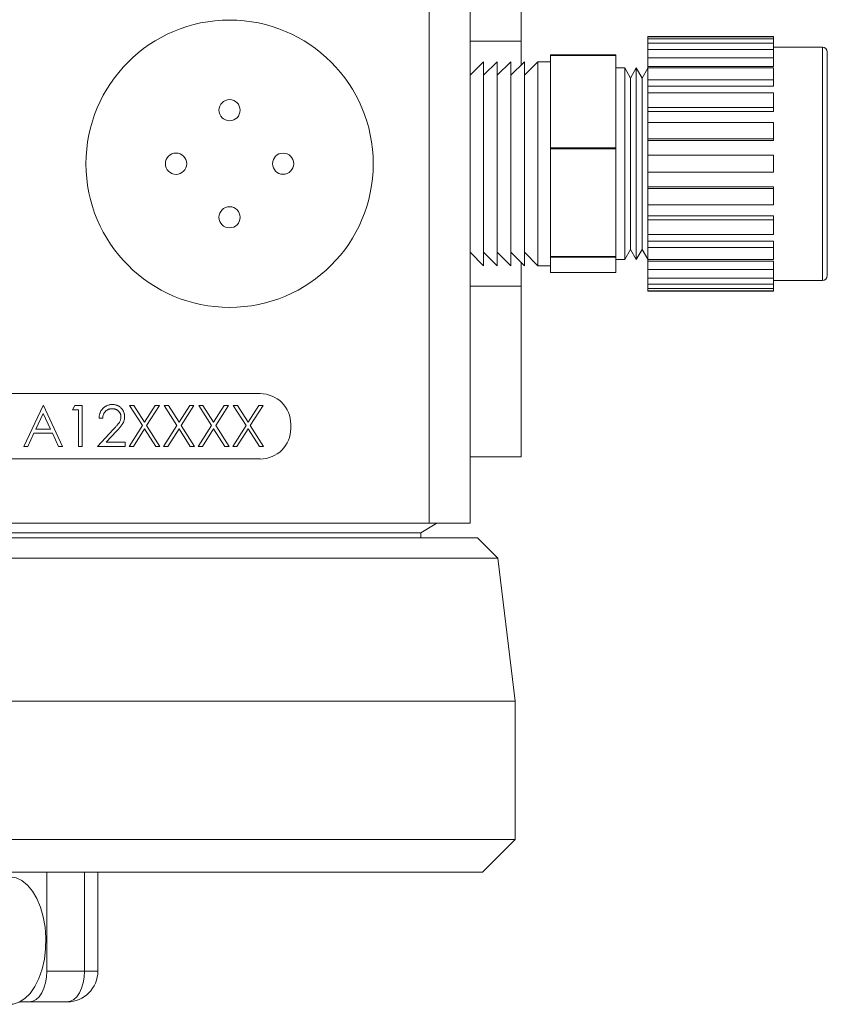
# Model space of a CAD drawing. Header units: inches. Extents: x 0.56 to 7.75, y 1.12 to 10.26.
# Tile 3 of 14: x 1.86 to 3.1, y 4.18 to 5.69. Entities that reach past the tile are written whole.
import ezdxf

# ---------------------------------------------------------------- set-up
doc = ezdxf.new("R2010")
doc.units = ezdxf.units.IN
doc.header["$MEASUREMENT"] = 0

msp = doc.modelspace()

# ---------------------------------------------------------------- linework, layer by layer
at = {"color": 7, "linetype": 'Continuous', "lineweight": 15}
for p, q in [((2.4865, 4.9184), (2.4865, 6.0194)), ((2.549, 6.0194), (2.549, 4.9184)), ((2.6275, 5.6564), (2.6275, 5.9176)), ((2.6275, 5.6564), (2.549, 5.6564)), ((2.6275, 5.6204), (2.6275, 5.6564)), ((3.0137, 5.6639), (2.8212, 5.6639)), ((2.8212, 5.6634), (2.8212, 5.6639)), ((2.8212, 5.6634), (3.0137, 5.6634)), ((2.8212, 5.6602), (2.8212, 5.6634)), ((3.0137, 5.6602), (2.8212, 5.6602)), ((2.8212, 5.6535), (2.8212, 5.6602)), ((3.0137, 5.6639), (3.0137, 5.6634)), ((3.0137, 5.6602), (3.0137, 5.6634)), ((3.0137, 5.6602), (3.0137, 5.6535)), ((2.8212, 5.6535), (3.0137, 5.6535)), ((2.8212, 5.6439), (2.8212, 5.6535)), ((3.0137, 5.6439), (2.8212, 5.6439)), ((2.8212, 5.631), (2.8212, 5.6439)), ((3.0137, 5.6439), (3.0137, 5.6535)), ((3.0887, 5.6476), (3.0137, 5.6476)), ((3.0137, 5.6439), (3.0137, 5.631)), ((3.0962, 5.6401), (3.0962, 5.4035)), ((2.5698, 5.6251), (2.549, 5.6043)), ((2.5906, 5.6251), (2.5698, 5.6043)), ((2.5698, 5.4092), (2.5698, 5.6251)), ((2.6114, 5.6251), (2.5906, 5.6043)), ((2.5906, 5.4092), (2.5906, 5.6251)), ((2.6322, 5.6251), (2.6114, 5.6043)), ((2.6114, 5.4092), (2.6114, 5.6251)), ((2.6531, 5.6251), (2.6322, 5.6043)), ((2.6322, 5.4092), (2.6322, 5.6251)), ((2.6725, 5.6251), (2.6531, 5.6251)), ((2.6531, 5.4092), (2.6531, 5.6251)), ((2.6725, 5.6355), (2.7725, 5.6355)), ((2.6725, 5.6349), (2.6725, 5.6355)), ((2.6725, 5.6349), (2.7725, 5.6349)), ((2.6725, 5.5641), (2.6725, 5.6349)), ((2.7725, 5.6349), (2.7725, 5.6355)), ((2.7725, 5.6349), (2.7725, 5.4932)), ((2.8212, 5.631), (3.0137, 5.631)), ((2.8212, 5.618), (2.8212, 5.631)), ((3.0137, 5.618), (3.0137, 5.631)), ((2.7859, 5.6156), (2.7725, 5.6156)), ((2.7948, 5.6001), (2.7859, 5.6156)), ((2.7859, 5.4128), (2.7859, 5.6156)), ((2.8037, 5.6156), (2.7948, 5.6001)), ((2.8127, 5.6001), (2.8037, 5.6156)), ((2.8037, 5.4128), (2.8037, 5.6156)), ((2.8212, 5.615), (2.8127, 5.6001)), ((2.8212, 5.618), (3.0137, 5.618)), ((2.8212, 5.6155), (2.8212, 5.618)), ((3.0137, 5.6158), (2.8212, 5.6158)), ((2.8212, 5.5974), (2.8212, 5.6158)), ((3.0137, 5.6158), (3.0137, 5.5974)), ((2.7948, 5.4187), (2.7948, 5.6001)), ((2.8127, 5.4187), (2.8127, 5.6001)), ((2.8212, 5.5974), (3.0137, 5.5974)), ((2.8212, 5.5875), (2.8212, 5.5974)), ((3.0137, 5.5875), (3.0137, 5.5974)), ((2.8212, 5.5875), (3.0137, 5.5875)), ((2.8212, 5.5782), (2.8212, 5.5875)), ((2.6725, 5.4932), (2.6725, 5.5641)), ((3.0137, 5.5776), (2.8212, 5.5776)), ((2.8212, 5.555), (2.8212, 5.5776)), ((3.0137, 5.5776), (3.0137, 5.555)), ((2.8212, 5.555), (3.0137, 5.555)), ((2.8212, 5.5488), (2.8212, 5.555)), ((3.0137, 5.5488), (3.0137, 5.555)), ((2.8212, 5.5488), (3.0137, 5.5488)), ((2.8212, 5.5316), (2.8212, 5.5488)), ((3.0137, 5.532), (2.8212, 5.532)), ((2.8212, 5.5068), (2.8212, 5.532)), ((3.0137, 5.532), (3.0137, 5.5068)), ((2.8212, 5.5068), (3.0137, 5.5068)), ((2.8212, 5.5047), (2.8212, 5.5068)), ((2.8212, 5.5047), (3.0137, 5.5047)), ((2.8212, 5.4817), (2.8212, 5.5047)), ((3.0137, 5.5047), (3.0137, 5.5068)), ((2.7725, 5.4932), (2.6725, 5.4932)), ((2.6725, 5.4918), (2.6725, 5.4932)), ((2.6725, 5.4918), (2.7725, 5.4918)), ((2.6725, 5.4092), (2.6725, 5.4918)), ((2.7725, 5.4918), (2.7725, 5.4932)), ((2.7725, 5.4918), (2.7725, 5.3266)), ((3.0137, 5.482), (2.8212, 5.482)), ((2.8212, 5.456), (2.8212, 5.482)), ((3.0137, 5.482), (3.0137, 5.456)), ((2.8212, 5.456), (3.0137, 5.456)), ((2.8212, 5.4334), (2.8212, 5.4557)), ((2.8212, 5.4334), (3.0137, 5.4334)), ((2.8212, 5.4312), (2.8212, 5.4334)), ((3.0137, 5.4312), (2.8212, 5.4312)), ((2.8212, 5.4061), (2.8212, 5.4312)), ((3.0137, 5.4312), (3.0137, 5.4334)), ((3.0137, 5.4312), (3.0137, 5.4061)), ((2.7948, 5.3376), (2.7948, 5.4187)), ((2.8127, 5.3376), (2.8127, 5.4187)), ((2.5698, 5.3126), (2.5698, 5.4092)), ((2.5906, 5.3126), (2.5906, 5.4092)), ((2.6114, 5.3126), (2.6114, 5.4092)), ((2.6322, 5.3126), (2.6322, 5.4092)), ((2.6531, 5.3126), (2.6531, 5.4092)), ((2.6725, 5.3266), (2.6725, 5.4092)), ((2.7859, 5.3221), (2.7859, 5.4128)), ((2.8037, 5.3221), (2.8037, 5.4128)), ((2.8212, 5.4061), (3.0137, 5.4061)), ((2.8212, 5.3892), (2.8212, 5.4058)), ((3.0962, 5.4035), (3.0962, 5.2976)), ((2.8212, 5.3892), (3.0137, 5.3892)), ((2.8212, 5.383), (2.8212, 5.3892)), ((3.0137, 5.383), (3.0137, 5.3892)), ((3.0137, 5.383), (2.8212, 5.383)), ((2.8212, 5.3605), (2.8212, 5.383)), ((3.0137, 5.383), (3.0137, 5.3605)), ((2.8212, 5.3605), (3.0137, 5.3605)), ((2.8212, 5.3505), (2.8212, 5.3595)), ((2.8212, 5.3505), (3.0137, 5.3505)), ((2.8212, 5.3406), (2.8212, 5.3505)), ((3.0137, 5.3406), (2.8212, 5.3406)), ((2.8212, 5.3222), (2.8212, 5.3406)), ((3.0137, 5.3406), (3.0137, 5.3505)), ((3.0137, 5.3406), (3.0137, 5.3222)), ((2.549, 5.3334), (2.5698, 5.3126)), ((2.5698, 5.3334), (2.5906, 5.3126)), ((2.5906, 5.3334), (2.6114, 5.3126)), ((2.6114, 5.3334), (2.6322, 5.3126)), ((2.6322, 5.3334), (2.6531, 5.3126)), ((2.7725, 5.3266), (2.6725, 5.3266)), ((2.6725, 5.3257), (2.6725, 5.3266)), ((2.6725, 5.3257), (2.7725, 5.3257)), ((2.6725, 5.314), (2.6725, 5.3257)), ((2.7725, 5.3257), (2.7725, 5.3266)), ((2.7725, 5.3257), (2.7725, 5.3022)), ((2.7859, 5.3221), (2.7948, 5.3376)), ((2.7948, 5.3376), (2.8037, 5.3221)), ((2.8037, 5.3221), (2.8127, 5.3376)), ((2.8127, 5.3376), (2.8212, 5.3227)), ((2.6275, 5.2814), (2.6275, 5.3174)), ((2.6531, 5.3126), (2.6725, 5.3126)), ((2.6725, 5.3022), (2.6725, 5.314)), ((2.7725, 5.3221), (2.7859, 5.3221)), ((2.8212, 5.3222), (3.0137, 5.3222)), ((2.8212, 5.3199), (2.8212, 5.322)), ((2.8212, 5.3199), (3.0137, 5.3199)), ((2.8212, 5.307), (2.8212, 5.3199)), ((3.0137, 5.307), (3.0137, 5.3199)), ((2.7725, 5.3022), (2.6725, 5.3022)), ((3.0137, 5.307), (2.8212, 5.307)), ((2.8212, 5.2939), (2.8212, 5.307)), ((2.8212, 5.2939), (3.0137, 5.2939)), ((2.8212, 5.2844), (2.8212, 5.2939)), ((3.0137, 5.307), (3.0137, 5.2939)), ((3.0137, 5.2844), (3.0137, 5.2939)), ((2.549, 5.2814), (2.6275, 5.2814)), ((2.6275, 5.0201), (2.6275, 5.2814)), ((3.0137, 5.2844), (2.8212, 5.2844)), ((2.8212, 5.2776), (2.8212, 5.2844)), ((2.8212, 5.2776), (3.0137, 5.2776)), ((2.8212, 5.2743), (2.8212, 5.2776)), ((3.0137, 5.2901), (3.0887, 5.2901)), ((3.0137, 5.2844), (3.0137, 5.2776)), ((3.0137, 5.2743), (3.0137, 5.2776)), ((3.0137, 5.2743), (2.8212, 5.2743)), ((2.8212, 5.2739), (2.8212, 5.2743)), ((2.8212, 5.2739), (3.0137, 5.2739)), ((3.0137, 5.2743), (3.0137, 5.2739)), ((2.2276, 5.1168), (1.5714, 5.1168)), ((1.8654, 5.0361), (1.895, 5.0986)), ((1.895, 5.0986), (1.8958, 5.0986)), ((1.8958, 5.0986), (1.9247, 5.0361)), ((1.9399, 5.0921), (1.9436, 5.0986)), ((1.9436, 5.0986), (1.9551, 5.0986)), ((1.9551, 5.0986), (1.9551, 5.0361)), ((2.0276, 5.0986), (2.0341, 5.0986)), ((2.0472, 5.0679), (2.0276, 5.0986)), ((2.0341, 5.0986), (2.0505, 5.073)), ((2.0505, 5.073), (2.0668, 5.0986)), ((2.0733, 5.0986), (2.0537, 5.0679)), ((2.0668, 5.0986), (2.0733, 5.0986)), ((2.0805, 5.0986), (2.087, 5.0986)), ((2.1001, 5.0679), (2.0805, 5.0986)), ((2.087, 5.0986), (2.1033, 5.073)), ((2.1033, 5.073), (2.1197, 5.0986)), ((2.1262, 5.0986), (2.1066, 5.0679)), ((2.1197, 5.0986), (2.1262, 5.0986)), ((2.1334, 5.0986), (2.1399, 5.0986)), ((2.153, 5.0679), (2.1334, 5.0986)), ((2.1399, 5.0986), (2.1562, 5.073)), ((2.1562, 5.073), (2.1726, 5.0986)), ((2.1791, 5.0986), (2.1595, 5.0679)), ((2.1726, 5.0986), (2.1791, 5.0986)), ((2.1863, 5.0986), (2.1928, 5.0986)), ((2.2059, 5.0679), (2.1863, 5.0986)), ((2.1928, 5.0986), (2.2091, 5.073)), ((2.2091, 5.073), (2.2255, 5.0986)), ((2.232, 5.0986), (2.2124, 5.0679)), ((2.2255, 5.0986), (2.232, 5.0986)), ((1.8954, 5.0864), (1.884, 5.0625)), ((1.9064, 5.0625), (1.8954, 5.0864)), ((1.9495, 5.0921), (1.9399, 5.0921)), ((1.9495, 5.0361), (1.9495, 5.0921)), ((1.9864, 5.0793), (1.9808, 5.0793)), ((2.0268, 5.0361), (2.0472, 5.0679)), ((2.0537, 5.0679), (2.0741, 5.0361)), ((2.0797, 5.0361), (2.1001, 5.0679)), ((2.1066, 5.0679), (2.127, 5.0361)), ((2.1326, 5.0361), (2.153, 5.0679)), ((2.1595, 5.0679), (2.1799, 5.0361)), ((2.1855, 5.0361), (2.2059, 5.0679)), ((2.2124, 5.0679), (2.2328, 5.0361)), ((2.2745, 5.0636), (2.2745, 5.0699)), ((1.881, 5.0561), (1.8715, 5.0361)), ((1.9093, 5.0561), (1.881, 5.0561)), ((1.884, 5.0625), (1.9064, 5.0625)), ((1.9186, 5.0361), (1.9093, 5.0561)), ((1.9783, 5.0361), (2.0026, 5.0619)), ((2.0074, 5.0592), (1.9917, 5.0425)), ((2.0505, 5.0629), (2.0333, 5.0361)), ((2.0676, 5.0361), (2.0505, 5.0629)), ((2.1033, 5.0629), (2.0862, 5.0361)), ((2.1205, 5.0361), (2.1033, 5.0629)), ((2.1562, 5.0629), (2.1391, 5.0361)), ((2.1734, 5.0361), (2.1562, 5.0629)), ((2.2091, 5.0629), (2.192, 5.0361)), ((2.2263, 5.0361), (2.2091, 5.0629)), ((1.9917, 5.0425), (2.0208, 5.0425)), ((2.0208, 5.0425), (2.0208, 5.0361)), ((1.8715, 5.0361), (1.8654, 5.0361)), ((1.9247, 5.0361), (1.9186, 5.0361)), ((1.9551, 5.0361), (1.9495, 5.0361)), ((2.0208, 5.0361), (1.9783, 5.0361)), ((2.0333, 5.0361), (2.0268, 5.0361)), ((2.0741, 5.0361), (2.0676, 5.0361)), ((2.0862, 5.0361), (2.0797, 5.0361)), ((2.127, 5.0361), (2.1205, 5.0361)), ((2.1391, 5.0361), (2.1326, 5.0361)), ((2.1799, 5.0361), (2.1734, 5.0361)), ((2.192, 5.0361), (2.1855, 5.0361)), ((2.2328, 5.0361), (2.2263, 5.0361)), ((1.5714, 5.0168), (2.2276, 5.0168)), ((2.549, 5.0201), (2.6275, 5.0201)), ((1.3006, 4.9182), (2.4984, 4.9182)), ((1.3625, 4.9184), (2.4865, 4.9184)), ((2.4734, 4.9037), (2.4984, 4.9182)), ((2.549, 4.9184), (2.4865, 4.9184)), ((2.4984, 4.9182), (2.4984, 4.9184)), ((1.3256, 4.9037), (2.4734, 4.9037)), ((2.4734, 4.8959), (2.4734, 4.9037)), ((1.2385, 4.8959), (2.5605, 4.8959)), ((2.5918, 4.8646), (2.5605, 4.8959)), ((1.2072, 4.8646), (2.5918, 4.8646)), ((2.6182, 4.6459), (2.5918, 4.8646)), ((1.1807, 4.6459), (2.6182, 4.6459)), ((2.6182, 4.4341), (2.6182, 4.6459)), ((1.1807, 4.4341), (2.6182, 4.4341)), ((2.5682, 4.3841), (2.6182, 4.4341)), ((2.5682, 4.3841), (1.2307, 4.3841)), ((1.9008, 4.3841), (1.9008, 4.2324)), ((1.9586, 4.3841), (1.9586, 4.2324)), ((1.979, 4.2324), (1.979, 4.3841)), ((1.9008, 4.2324), (1.9586, 4.2324)), ((1.8595, 4.1854), (1.8742, 4.1854)), ((1.932, 4.1854), (1.8742, 4.1854))]:
    msp.add_line(p, q, dxfattribs=at)
at = {"color": 8, "linetype": 'Continuous', "lineweight": 15}
for p, q in [((3.0887, 5.4006), (3.0887, 5.6476)), ((3.0887, 5.2901), (3.0887, 5.4006)), ((1.9586, 4.2324), (1.979, 4.2324))]:
    msp.add_line(p, q, dxfattribs=at)
at = {"color": 7, "linetype": 'Continuous', "lineweight": 15, "flags": 128}
for points in [[(1.8444, 4.1816), (1.849, 4.182), (1.8582, 4.1848), (1.867, 4.1903), (1.8752, 4.1983), (1.8824, 4.2087), (1.8886, 4.2211), (1.8935, 4.2352), (1.897, 4.2506), (1.899, 4.2667), (1.8993, 4.2833), (1.8982, 4.2997), (1.8954, 4.3155), (1.8912, 4.3302), (1.8857, 4.3435), (1.8789, 4.355), (1.8712, 4.3642), (1.8627, 4.371), (1.8537, 4.3752), (1.8444, 4.3766), (1.8444, 4.3766)], [(1.8742, 4.1854), (1.8794, 4.1863), (1.8844, 4.1889), (1.889, 4.1933), (1.893, 4.1991), (1.8963, 4.2063), (1.8987, 4.2144), (1.9003, 4.2232), (1.9008, 4.2324)], [(1.9586, 4.2324), (1.958, 4.2232), (1.9565, 4.2144), (1.9541, 4.2063), (1.9508, 4.1991), (1.9468, 4.1933), (1.9422, 4.1889), (1.9372, 4.1863), (1.932, 4.1854)]]:
    msp.add_lwpolyline(points, dxfattribs=at)
at = {"color": 7, "linetype": 'Continuous', "lineweight": 15}
for centre, radius in [((2.1807, 5.4689), 0.22), ((2.1807, 5.5509), 0.0162), ((2.0987, 5.4689), 0.0163), ((2.2627, 5.4689), 0.0162), ((2.1807, 5.3869), 0.0162)]:
    msp.add_circle(centre, radius, dxfattribs=at)
for centre, radius, start, end in [((3.0887, 5.6401), 0.0075, 0, 90), ((3.0887, 5.2976), 0.0075, 270, 0), ((2.2276, 5.0699), 0.0469, 0, 90), ((2.2276, 5.0636), 0.0469, 270, 0), ((1.932, 4.2324), 0.047, 270, 0)]:
    msp.add_arc(centre, radius, start, end, dxfattribs=at)
for points, knots in [([(1.9808, 5.0793), (1.9808, 5.0801), (1.9809, 5.0815), (1.9812, 5.0837), (1.9817, 5.0857), (1.9824, 5.0876), (1.9832, 5.0895), (1.9842, 5.0912), (1.9854, 5.0928), (1.9868, 5.0943), (1.9883, 5.0957), (1.9899, 5.0969), (1.9915, 5.0979), (1.9933, 5.0987), (1.9951, 5.0994), (1.9971, 5.0998), (1.9991, 5.1001), (2.0004, 5.1001), (2.0011, 5.1002)], [0, 0, 0, 0, 0.068791, 0.135103, 0.198979, 0.261904, 0.323495, 0.385195, 0.446969, 0.509765, 0.572251, 0.633405, 0.693251, 0.752583, 0.812579, 0.873275, 0.93555, 1, 1, 1, 1]), ([(2.0011, 5.1002), (2.0018, 5.1001), (2.0032, 5.1001), (2.0051, 5.0998), (2.007, 5.0994), (2.0088, 5.0988), (2.0104, 5.098), (2.012, 5.0971), (2.0135, 5.096), (2.0148, 5.0946), (2.016, 5.0932), (2.0171, 5.0918), (2.018, 5.0902), (2.0187, 5.0886), (2.0193, 5.0869), (2.0197, 5.0852), (2.02, 5.0834), (2.02, 5.0822), (2.02, 5.0816)], [0, 0, 0, 0, 0.069475, 0.136517, 0.200789, 0.26383, 0.325735, 0.387291, 0.449509, 0.512968, 0.576275, 0.63758, 0.697903, 0.757172, 0.816599, 0.876653, 0.93729, 1, 1, 1, 1]), ([(2.0008, 5.0937), (2.0004, 5.0937), (1.9994, 5.0937), (1.998, 5.0935), (1.9966, 5.0932), (1.9954, 5.0928), (1.9941, 5.0923), (1.993, 5.0916), (1.9919, 5.0909), (1.9909, 5.09), (1.9899, 5.089), (1.9891, 5.0879), (1.9884, 5.0867), (1.9877, 5.0854), (1.9872, 5.084), (1.9868, 5.0825), (1.9865, 5.081), (1.9864, 5.0799), (1.9864, 5.0793)], [0, 0, 0, 0, 0.064439, 0.126547, 0.186887, 0.245878, 0.304041, 0.362191, 0.420976, 0.48066, 0.5406, 0.600689, 0.661936, 0.724443, 0.789038, 0.856314, 0.926352, 1, 1, 1, 1]), ([(2.0144, 5.0811), (2.0144, 5.0815), (2.0144, 5.0823), (2.0142, 5.0836), (2.0139, 5.0848), (2.0135, 5.0859), (2.0129, 5.087), (2.0122, 5.0881), (2.0114, 5.0891), (2.0105, 5.09), (2.0095, 5.0909), (2.0084, 5.0917), (2.0073, 5.0923), (2.0061, 5.0928), (2.0049, 5.0932), (2.0036, 5.0935), (2.0022, 5.0937), (2.0013, 5.0937), (2.0008, 5.0937)], [0, 0, 0, 0, 0.061965, 0.122122, 0.180988, 0.239933, 0.299906, 0.359989, 0.421776, 0.486576, 0.551535, 0.615018, 0.677259, 0.73973, 0.80305, 0.866495, 0.931973, 1, 1, 1, 1]), ([(2.02, 5.0816), (2.02, 5.0807), (2.0199, 5.079), (2.0194, 5.0764), (2.0186, 5.074), (2.0176, 5.072), (2.0167, 5.0704), (2.0158, 5.0691), (2.0148, 5.0677), (2.0136, 5.0662), (2.0123, 5.0646), (2.0108, 5.0628), (2.0091, 5.061), (2.008, 5.0598), (2.0074, 5.0592)], [0, 0, 0, 0, 0.098702, 0.195672, 0.292422, 0.391343, 0.444462, 0.504229, 0.570352, 0.642546, 0.722288, 0.807921, 0.90047, 1, 1, 1, 1]), ([(2.0026, 5.0619), (2.0032, 5.0625), (2.0043, 5.0637), (2.0059, 5.0654), (2.0074, 5.0671), (2.0086, 5.0685), (2.0097, 5.0699), (2.0107, 5.0711), (2.0115, 5.0722), (2.0124, 5.0735), (2.0132, 5.0751), (2.0139, 5.0771), (2.0143, 5.0791), (2.0144, 5.0804), (2.0144, 5.0811)], [0, 0, 0, 0, 0.110803, 0.212829, 0.306101, 0.390647, 0.466924, 0.534481, 0.593587, 0.644557, 0.7362, 0.825024, 0.911986, 1, 1, 1, 1])]:
    msp.add_open_spline(points, degree=3, knots=knots, dxfattribs=at)

doc.saveas('drawing.dxf')
